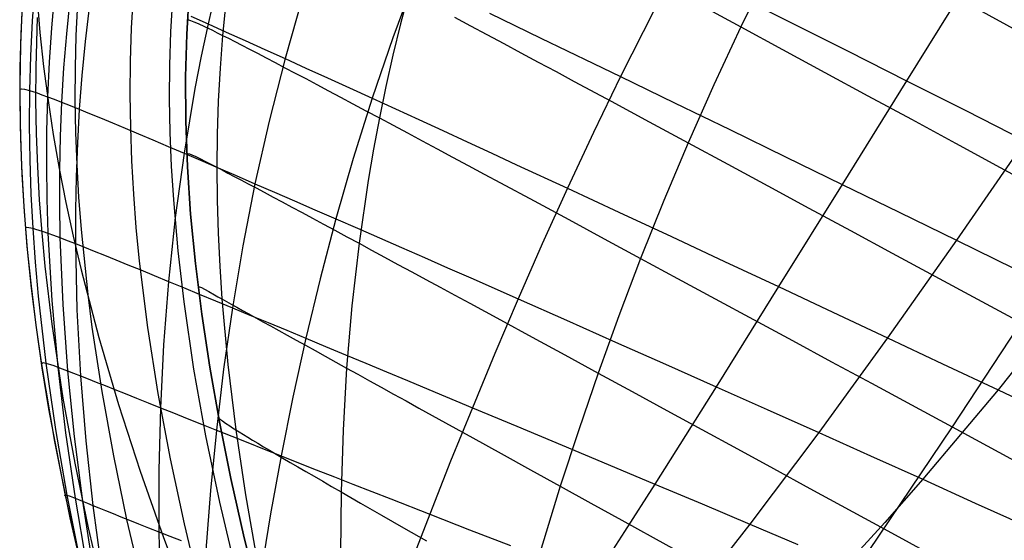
# Model space of a CAD drawing. Header units: millimetres. Extents: x -58 to 58, y -58 to 57.
# Tile 44 of 102: x 17 to 35, y -40 to -31. Entities that reach past the tile are written whole.
import ezdxf

# ---------------------------------------------------------------- set-up
doc = ezdxf.new("R2010")
doc.units = ezdxf.units.MM
doc.header["$MEASUREMENT"] = 0
doc.layers.add('Predefinito', color=5, linetype='Continuous')

msp = doc.modelspace()

# ---------------------------------------------------------------- linework, layer by layer
at = {"layer": 'Predefinito', "extrusion": (-5.19436e-06, 2.54963e-05, 1)}
msp.add_lwpolyline([(17.336, -28.199), (17.329, -28.728), (17.336, -29.26), (17.354, -29.792), (17.385, -30.326), (17.435, -30.941), (17.5, -31.556), (17.581, -32.171), (17.675, -32.786), (17.782, -33.4), (17.903, -34.013), (18.035, -34.626), (18.179, -35.237), (18.499, -36.457), (18.858, -37.67), (19.25, -38.877), (19.673, -40.077), (20.123, -41.271), (20.597, -42.459), (21.608, -44.814), (22.688, -47.148), (23.826, -49.46), (25.021, -51.773)], dxfattribs=at)
at = {"layer": 'Predefinito'}
for points in [[(23.742, -51.269), (22.462, -47.886), (21.678, -45.612), (20.962, -43.318), (20.634, -42.163), (20.328, -41.002), (20.048, -39.834), (19.795, -38.658), (19.573, -37.474), (19.386, -36.28), (19.237, -35.075), (19.179, -34.469), (19.133, -33.865), (19.099, -33.261), (19.077, -32.659), (19.069, -32.058), (19.074, -31.458), (19.093, -30.86), (19.127, -30.262)], [(20.133, -30.213), (20.09, -30.966), (20.07, -31.742), (20.075, -32.543), (20.105, -33.372), (20.162, -34.229), (20.247, -35.117), (20.362, -36.038), (20.506, -36.993), (20.682, -37.984), (20.89, -39.013), (21.132, -40.082), (21.409, -41.192), (21.722, -42.345), (22.073, -43.542), (22.889, -46.08), (23.869, -48.818), (25.02, -51.771)], [(25.02, -51.771), (23.869, -48.818), (22.889, -46.08), (22.073, -43.542), (21.722, -42.345), (21.409, -41.192), (21.132, -40.082), (20.89, -39.013), (20.682, -37.984), (20.506, -36.993), (20.362, -36.038), (20.247, -35.117), (20.162, -34.229), (20.105, -33.372), (20.075, -32.543), (20.07, -31.742), (20.09, -30.966), (20.133, -30.213)], [(20.133, -30.213), (20.09, -30.966), (20.07, -31.742), (20.075, -32.543), (20.105, -33.372), (20.162, -34.229), (20.247, -35.117), (20.362, -36.038), (20.506, -36.993), (20.682, -37.984), (20.89, -39.013), (21.132, -40.082), (21.409, -41.192), (21.722, -42.345), (22.073, -43.542), (22.889, -46.08), (23.869, -48.818), (25.02, -51.771)], [(17.117, -30.346), (17.088, -30.954), (17.072, -31.574), (17.07, -32.206), (17.082, -32.851), (17.108, -33.508), (17.15, -34.179), (17.206, -34.864), (17.279, -35.563), (17.366, -36.276), (17.471, -37.005), (17.591, -37.75), (17.883, -39.29), (18.244, -40.901), (18.677, -42.588), (19.185, -44.358), (19.771, -46.214), (20.437, -48.164), (21.188, -50.213)], [(17.117, -30.346), (17.088, -30.954), (17.072, -31.574), (17.07, -32.206), (17.082, -32.851), (17.108, -33.508), (17.15, -34.179), (17.206, -34.864), (17.279, -35.563), (17.366, -36.276), (17.471, -37.005), (17.591, -37.75), (17.883, -39.29), (18.244, -40.901), (18.677, -42.588), (19.185, -44.358), (19.771, -46.214), (20.437, -48.164), (21.188, -50.213)], [(18.115, -30.41), (18.087, -30.994), (18.072, -31.578), (18.069, -32.163), (18.079, -32.749), (18.101, -33.334), (18.134, -33.921), (18.179, -34.507), (18.299, -35.682), (18.375, -36.269), (18.553, -37.439), (18.763, -38.599), (19.004, -39.751), (19.271, -40.896), (19.563, -42.034), (19.877, -43.166), (20.562, -45.415), (21.315, -47.645), (22.124, -49.859)]]:
    msp.add_lwpolyline(points, dxfattribs=at)
at = {"layer": 'Predefinito', "extrusion": (0.042595, 0.999092, 0)}
msp.add_lwpolyline([(-19.39, 320), (-19.368, 320), (-19.346, 319.999), (-19.323, 319.998), (-19.3, 319.996), (-19.278, 319.994), (-19.255, 319.991), (-19.232, 319.987), (-19.208, 319.983), (-19.185, 319.979), (-19.162, 319.974), (-19.139, 319.968), (-19.115, 319.961), (-19.092, 319.954), (-19.069, 319.947), (-19.045, 319.939), (-19.022, 319.93), (-18.999, 319.92), (-18.976, 319.91), (-18.954, 319.9), (-18.931, 319.888), (-18.909, 319.876), (-18.887, 319.864), (-18.865, 319.851), (-18.843, 319.837), (-18.822, 319.823), (-18.801, 319.808), (-18.78, 319.792), (-18.76, 319.776), (-18.74, 319.76), (-18.721, 319.743), (-18.702, 319.725), (-18.683, 319.707), (-18.665, 319.689), (-18.648, 319.67), (-18.631, 319.65), (-18.614, 319.63), (-18.598, 319.61), (-18.583, 319.589), (-18.568, 319.568), (-18.553, 319.547), (-18.54, 319.526), (-18.526, 319.504), (-18.514, 319.482), (-18.502, 319.459), (-18.491, 319.437), (-18.48, 319.414), (-18.47, 319.391), (-18.461, 319.368), (-18.452, 319.345), (-18.444, 319.322), (-18.436, 319.298), (-18.429, 319.275), (-18.423, 319.252), (-18.417, 319.229), (-18.412, 319.205), (-18.407, 319.182), (-18.403, 319.159), (-18.4, 319.136), (-18.397, 319.113), (-18.394, 319.09), (-18.393, 319.067), (-18.391, 319.045), (-18.391, 319.022), (-18.39, 319)], dxfattribs=at)
at = {"layer": 'Predefinito', "extrusion": (1, 0, 0)}
for points in [[(-30.954, 319), (-30.954, 59.999)], [(-36.276, 319), (-36.276, 59.998)]]:
    msp.add_lwpolyline(points, dxfattribs=at)
at = {"layer": 'Predefinito', "extrusion": (0.036953, 0.999317, 0)}
msp.add_lwpolyline([(-19.22, 320), (-19.198, 320), (-19.175, 319.999), (-19.153, 319.998), (-19.13, 319.996), (-19.107, 319.994), (-19.084, 319.991), (-19.061, 319.987), (-19.038, 319.983), (-19.015, 319.979), (-18.991, 319.974), (-18.968, 319.968), (-18.945, 319.961), (-18.921, 319.954), (-18.898, 319.947), (-18.875, 319.939), (-18.852, 319.93), (-18.829, 319.92), (-18.806, 319.91), (-18.783, 319.9), (-18.761, 319.888), (-18.738, 319.876), (-18.716, 319.864), (-18.694, 319.851), (-18.673, 319.837), (-18.651, 319.823), (-18.63, 319.808), (-18.61, 319.792), (-18.59, 319.776), (-18.57, 319.76), (-18.55, 319.743), (-18.531, 319.725), (-18.513, 319.707), (-18.495, 319.689), (-18.477, 319.67), (-18.46, 319.65), (-18.444, 319.63), (-18.428, 319.61), (-18.412, 319.589), (-18.397, 319.568), (-18.383, 319.547), (-18.369, 319.526), (-18.356, 319.504), (-18.344, 319.482), (-18.332, 319.459), (-18.32, 319.437), (-18.31, 319.414), (-18.3, 319.391), (-18.29, 319.368), (-18.281, 319.345), (-18.273, 319.322), (-18.266, 319.298), (-18.259, 319.275), (-18.252, 319.252), (-18.246, 319.229), (-18.241, 319.205), (-18.237, 319.182), (-18.233, 319.159), (-18.229, 319.136), (-18.226, 319.113), (-18.224, 319.09), (-18.222, 319.067), (-18.221, 319.045), (-18.22, 319.022), (-18.22, 319)], dxfattribs=at)
at = {"layer": 'Predefinito', "extrusion": (0.042311, 0.999105, 0)}
msp.add_lwpolyline([(-20.382, 320), (-20.404, 320), (-20.426, 319.999), (-20.449, 319.998), (-20.472, 319.996), (-20.494, 319.994), (-20.517, 319.991), (-20.541, 319.987), (-20.564, 319.983), (-20.587, 319.979), (-20.61, 319.974), (-20.634, 319.968), (-20.657, 319.961), (-20.68, 319.954), (-20.704, 319.947), (-20.727, 319.939), (-20.75, 319.93), (-20.773, 319.92), (-20.796, 319.91), (-20.819, 319.9), (-20.841, 319.888), (-20.863, 319.876), (-20.886, 319.864), (-20.907, 319.851), (-20.929, 319.837), (-20.95, 319.823), (-20.971, 319.808), (-20.992, 319.792), (-21.012, 319.776), (-21.032, 319.76), (-21.051, 319.743), (-21.07, 319.725), (-21.089, 319.707), (-21.107, 319.689), (-21.125, 319.67), (-21.142, 319.65), (-21.158, 319.63), (-21.174, 319.61), (-21.19, 319.589), (-21.204, 319.568), (-21.219, 319.547), (-21.233, 319.526), (-21.246, 319.504), (-21.258, 319.482), (-21.27, 319.459), (-21.281, 319.437), (-21.292, 319.414), (-21.302, 319.391), (-21.312, 319.368), (-21.32, 319.345), (-21.329, 319.322), (-21.336, 319.298), (-21.343, 319.275), (-21.35, 319.252), (-21.355, 319.229), (-21.361, 319.205), (-21.365, 319.182), (-21.369, 319.159), (-21.373, 319.136), (-21.375, 319.113), (-21.378, 319.09), (-21.38, 319.067), (-21.381, 319.045), (-21.382, 319.022), (-21.382, 319)], dxfattribs=at)
at = {"layer": 'Predefinito', "extrusion": (0.014903, 0.999889, 0)}
msp.add_lwpolyline([(-18.54, 320), (-18.518, 320), (-18.496, 319.999), (-18.473, 319.998), (-18.451, 319.996), (-18.428, 319.994), (-18.405, 319.991), (-18.382, 319.987), (-18.359, 319.983), (-18.335, 319.979), (-18.312, 319.974), (-18.289, 319.968), (-18.265, 319.961), (-18.242, 319.954), (-18.219, 319.947), (-18.196, 319.939), (-18.172, 319.93), (-18.149, 319.92), (-18.126, 319.91), (-18.104, 319.9), (-18.081, 319.888), (-18.059, 319.876), (-18.037, 319.864), (-18.015, 319.851), (-17.993, 319.837), (-17.972, 319.823), (-17.951, 319.808), (-17.93, 319.792), (-17.91, 319.776), (-17.89, 319.76), (-17.871, 319.743), (-17.852, 319.725), (-17.833, 319.707), (-17.815, 319.689), (-17.798, 319.67), (-17.781, 319.65), (-17.764, 319.63), (-17.748, 319.61), (-17.733, 319.589), (-17.718, 319.568), (-17.703, 319.547), (-17.69, 319.526), (-17.677, 319.504), (-17.664, 319.482), (-17.652, 319.459), (-17.641, 319.437), (-17.63, 319.414), (-17.62, 319.391), (-17.611, 319.368), (-17.602, 319.345), (-17.594, 319.322), (-17.586, 319.298), (-17.579, 319.275), (-17.573, 319.252), (-17.567, 319.229), (-17.562, 319.205), (-17.557, 319.182), (-17.553, 319.159), (-17.55, 319.136), (-17.547, 319.113), (-17.545, 319.09), (-17.543, 319.067), (-17.541, 319.045), (-17.541, 319.022), (-17.54, 319)], dxfattribs=at)
at = {"layer": 'Predefinito', "extrusion": (-0.005789, 0.999983, 0)}
msp.add_lwpolyline([(-18.883, 320), (-18.905, 320), (-18.927, 319.999), (-18.95, 319.998), (-18.973, 319.996), (-18.996, 319.994), (-19.019, 319.991), (-19.042, 319.987), (-19.065, 319.983), (-19.088, 319.979), (-19.111, 319.974), (-19.135, 319.968), (-19.158, 319.961), (-19.181, 319.954), (-19.205, 319.947), (-19.228, 319.939), (-19.251, 319.93), (-19.274, 319.92), (-19.297, 319.91), (-19.32, 319.9), (-19.342, 319.888), (-19.364, 319.876), (-19.387, 319.864), (-19.408, 319.851), (-19.43, 319.837), (-19.451, 319.823), (-19.472, 319.808), (-19.493, 319.792), (-19.513, 319.776), (-19.533, 319.76), (-19.552, 319.743), (-19.571, 319.725), (-19.59, 319.707), (-19.608, 319.689), (-19.626, 319.67), (-19.643, 319.65), (-19.659, 319.63), (-19.675, 319.61), (-19.691, 319.589), (-19.706, 319.568), (-19.72, 319.547), (-19.734, 319.526), (-19.747, 319.504), (-19.759, 319.482), (-19.771, 319.459), (-19.782, 319.437), (-19.793, 319.414), (-19.803, 319.391), (-19.813, 319.368), (-19.821, 319.345), (-19.83, 319.322), (-19.837, 319.298), (-19.844, 319.275), (-19.851, 319.252), (-19.856, 319.229), (-19.862, 319.205), (-19.866, 319.182), (-19.87, 319.159), (-19.874, 319.136), (-19.876, 319.113), (-19.879, 319.09), (-19.881, 319.067), (-19.882, 319.045), (-19.883, 319.022), (-19.883, 319)], dxfattribs=at)
at = {"layer": 'Predefinito', "extrusion": (-0.050569, 0.998721, 0)}
msp.add_lwpolyline([(-17.392, 320), (-17.414, 320), (-17.436, 319.999), (-17.459, 319.998), (-17.482, 319.996), (-17.505, 319.994), (-17.528, 319.991), (-17.551, 319.987), (-17.574, 319.983), (-17.597, 319.979), (-17.62, 319.974), (-17.644, 319.968), (-17.667, 319.961), (-17.69, 319.954), (-17.714, 319.947), (-17.737, 319.939), (-17.76, 319.93), (-17.783, 319.92), (-17.806, 319.91), (-17.829, 319.9), (-17.851, 319.888), (-17.873, 319.876), (-17.896, 319.864), (-17.917, 319.851), (-17.939, 319.837), (-17.96, 319.823), (-17.981, 319.808), (-18.002, 319.792), (-18.022, 319.776), (-18.042, 319.76), (-18.061, 319.743), (-18.08, 319.725), (-18.099, 319.707), (-18.117, 319.689), (-18.135, 319.67), (-18.152, 319.65), (-18.168, 319.63), (-18.184, 319.61), (-18.2, 319.589), (-18.215, 319.568), (-18.229, 319.547), (-18.243, 319.526), (-18.256, 319.504), (-18.268, 319.482), (-18.28, 319.459), (-18.291, 319.437), (-18.302, 319.414), (-18.312, 319.391), (-18.322, 319.368), (-18.33, 319.345), (-18.339, 319.322), (-18.346, 319.298), (-18.353, 319.275), (-18.36, 319.252), (-18.365, 319.229), (-18.371, 319.205), (-18.375, 319.182), (-18.379, 319.159), (-18.383, 319.136), (-18.385, 319.113), (-18.388, 319.09), (-18.39, 319.067), (-18.391, 319.045), (-18.392, 319.022), (-18.392, 319)], dxfattribs=at)
at = {"layer": 'Predefinito', "extrusion": (-0.066132, 0.997811, 0)}
msp.add_lwpolyline([(-15.851, 320), (-15.829, 320), (-15.807, 319.999), (-15.784, 319.998), (-15.761, 319.996), (-15.739, 319.994), (-15.716, 319.991), (-15.693, 319.987), (-15.669, 319.983), (-15.646, 319.979), (-15.623, 319.974), (-15.6, 319.968), (-15.576, 319.961), (-15.553, 319.954), (-15.53, 319.947), (-15.506, 319.939), (-15.483, 319.93), (-15.46, 319.92), (-15.437, 319.91), (-15.415, 319.9), (-15.392, 319.888), (-15.37, 319.876), (-15.348, 319.864), (-15.326, 319.851), (-15.304, 319.837), (-15.283, 319.823), (-15.262, 319.808), (-15.241, 319.792), (-15.221, 319.776), (-15.201, 319.76), (-15.182, 319.743), (-15.163, 319.725), (-15.144, 319.707), (-15.126, 319.689), (-15.109, 319.67), (-15.092, 319.65), (-15.075, 319.63), (-15.059, 319.61), (-15.044, 319.589), (-15.029, 319.568), (-15.014, 319.547), (-15.001, 319.526), (-14.987, 319.504), (-14.975, 319.482), (-14.963, 319.459), (-14.952, 319.437), (-14.941, 319.414), (-14.931, 319.391), (-14.922, 319.368), (-14.913, 319.345), (-14.905, 319.322), (-14.897, 319.298), (-14.89, 319.275), (-14.884, 319.252), (-14.878, 319.229), (-14.873, 319.205), (-14.868, 319.182), (-14.864, 319.159), (-14.861, 319.136), (-14.858, 319.113), (-14.855, 319.09), (-14.854, 319.067), (-14.852, 319.045), (-14.852, 319.022), (-14.851, 319)], dxfattribs=at)
at = {"layer": 'Predefinito', "extrusion": (-0.091654, 0.995791, 0)}
msp.add_lwpolyline([(-15.938, 320), (-15.961, 320), (-15.983, 319.999), (-16.006, 319.998), (-16.028, 319.996), (-16.051, 319.994), (-16.074, 319.991), (-16.097, 319.987), (-16.12, 319.983), (-16.144, 319.979), (-16.167, 319.974), (-16.19, 319.968), (-16.214, 319.961), (-16.237, 319.954), (-16.26, 319.947), (-16.283, 319.939), (-16.307, 319.93), (-16.33, 319.92), (-16.352, 319.91), (-16.375, 319.9), (-16.398, 319.888), (-16.42, 319.876), (-16.442, 319.864), (-16.464, 319.851), (-16.486, 319.837), (-16.507, 319.823), (-16.528, 319.808), (-16.549, 319.792), (-16.569, 319.776), (-16.589, 319.76), (-16.608, 319.743), (-16.627, 319.725), (-16.646, 319.707), (-16.664, 319.689), (-16.681, 319.67), (-16.698, 319.65), (-16.715, 319.63), (-16.731, 319.61), (-16.746, 319.589), (-16.761, 319.568), (-16.775, 319.547), (-16.789, 319.526), (-16.802, 319.504), (-16.815, 319.482), (-16.827, 319.459), (-16.838, 319.437), (-16.849, 319.414), (-16.859, 319.391), (-16.868, 319.368), (-16.877, 319.345), (-16.885, 319.322), (-16.893, 319.298), (-16.9, 319.275), (-16.906, 319.252), (-16.912, 319.229), (-16.917, 319.205), (-16.922, 319.182), (-16.926, 319.159), (-16.929, 319.136), (-16.932, 319.113), (-16.934, 319.09), (-16.936, 319.067), (-16.937, 319.045), (-16.938, 319.022), (-16.938, 319)], dxfattribs=at)
at = {"layer": 'Predefinito', "extrusion": (-0.101333, 0.994853, 0)}
msp.add_lwpolyline([(-15.584, 320), (-15.606, 320), (-15.628, 319.999), (-15.651, 319.998), (-15.673, 319.996), (-15.696, 319.994), (-15.719, 319.991), (-15.742, 319.987), (-15.766, 319.983), (-15.789, 319.979), (-15.812, 319.974), (-15.835, 319.968), (-15.859, 319.961), (-15.882, 319.954), (-15.905, 319.947), (-15.929, 319.939), (-15.952, 319.93), (-15.975, 319.92), (-15.998, 319.91), (-16.02, 319.9), (-16.043, 319.888), (-16.065, 319.876), (-16.087, 319.864), (-16.109, 319.851), (-16.131, 319.837), (-16.152, 319.823), (-16.173, 319.808), (-16.194, 319.792), (-16.214, 319.776), (-16.234, 319.76), (-16.253, 319.743), (-16.272, 319.725), (-16.291, 319.707), (-16.309, 319.689), (-16.326, 319.67), (-16.343, 319.65), (-16.36, 319.63), (-16.376, 319.61), (-16.391, 319.589), (-16.406, 319.568), (-16.421, 319.547), (-16.434, 319.526), (-16.447, 319.504), (-16.46, 319.482), (-16.472, 319.459), (-16.483, 319.437), (-16.494, 319.414), (-16.504, 319.391), (-16.513, 319.368), (-16.522, 319.345), (-16.53, 319.322), (-16.538, 319.298), (-16.545, 319.275), (-16.551, 319.252), (-16.557, 319.229), (-16.562, 319.205), (-16.567, 319.182), (-16.571, 319.159), (-16.574, 319.136), (-16.577, 319.113), (-16.58, 319.09), (-16.581, 319.067), (-16.583, 319.045), (-16.583, 319.022), (-16.584, 319)], dxfattribs=at)
at = {"layer": 'Predefinito', "extrusion": (-0.10218, 0.994766, 0)}
msp.add_lwpolyline([(-14.552, 320), (-14.53, 320), (-14.508, 319.999), (-14.485, 319.998), (-14.463, 319.996), (-14.44, 319.994), (-14.417, 319.991), (-14.394, 319.987), (-14.37, 319.983), (-14.347, 319.979), (-14.324, 319.974), (-14.301, 319.968), (-14.277, 319.961), (-14.254, 319.954), (-14.231, 319.947), (-14.207, 319.939), (-14.184, 319.93), (-14.161, 319.92), (-14.138, 319.91), (-14.116, 319.9), (-14.093, 319.888), (-14.071, 319.876), (-14.049, 319.864), (-14.027, 319.851), (-14.005, 319.837), (-13.984, 319.823), (-13.963, 319.808), (-13.942, 319.792), (-13.922, 319.776), (-13.902, 319.76), (-13.883, 319.743), (-13.864, 319.725), (-13.845, 319.707), (-13.827, 319.689), (-13.81, 319.67), (-13.793, 319.65), (-13.776, 319.63), (-13.76, 319.61), (-13.745, 319.589), (-13.73, 319.568), (-13.715, 319.547), (-13.702, 319.526), (-13.689, 319.504), (-13.676, 319.482), (-13.664, 319.459), (-13.653, 319.437), (-13.642, 319.414), (-13.632, 319.391), (-13.623, 319.368), (-13.614, 319.345), (-13.606, 319.322), (-13.598, 319.298), (-13.591, 319.275), (-13.585, 319.252), (-13.579, 319.229), (-13.574, 319.205), (-13.569, 319.182), (-13.565, 319.159), (-13.562, 319.136), (-13.559, 319.113), (-13.556, 319.09), (-13.555, 319.067), (-13.553, 319.045), (-13.553, 319.022), (-13.552, 319)], dxfattribs=at)
at = {"layer": 'Predefinito', "extrusion": (-0.110758, 0.993847, 0)}
msp.add_lwpolyline([(-15.233, 320), (-15.255, 320), (-15.278, 319.999), (-15.3, 319.998), (-15.323, 319.996), (-15.346, 319.994), (-15.369, 319.991), (-15.392, 319.987), (-15.415, 319.983), (-15.438, 319.979), (-15.462, 319.974), (-15.485, 319.968), (-15.508, 319.961), (-15.532, 319.954), (-15.555, 319.947), (-15.578, 319.939), (-15.601, 319.93), (-15.624, 319.92), (-15.647, 319.91), (-15.67, 319.9), (-15.693, 319.888), (-15.715, 319.876), (-15.737, 319.864), (-15.759, 319.851), (-15.78, 319.837), (-15.802, 319.823), (-15.823, 319.808), (-15.843, 319.792), (-15.864, 319.776), (-15.883, 319.76), (-15.903, 319.743), (-15.922, 319.725), (-15.94, 319.707), (-15.958, 319.689), (-15.976, 319.67), (-15.993, 319.65), (-16.01, 319.63), (-16.026, 319.61), (-16.041, 319.589), (-16.056, 319.568), (-16.07, 319.547), (-16.084, 319.526), (-16.097, 319.504), (-16.11, 319.482), (-16.122, 319.459), (-16.133, 319.437), (-16.144, 319.414), (-16.154, 319.391), (-16.163, 319.368), (-16.172, 319.345), (-16.18, 319.322), (-16.188, 319.298), (-16.195, 319.275), (-16.201, 319.252), (-16.207, 319.229), (-16.212, 319.205), (-16.217, 319.182), (-16.221, 319.159), (-16.224, 319.136), (-16.227, 319.113), (-16.229, 319.09), (-16.231, 319.067), (-16.232, 319.045), (-16.233, 319.022), (-16.233, 319)], dxfattribs=at)
at = {"layer": 'Predefinito', "extrusion": (-0.119099, 0.992882, 0)}
msp.add_lwpolyline([(-13.919, 320), (-13.897, 320), (-13.875, 319.999), (-13.852, 319.998), (-13.829, 319.996), (-13.807, 319.994), (-13.784, 319.991), (-13.76, 319.987), (-13.737, 319.983), (-13.714, 319.979), (-13.691, 319.974), (-13.667, 319.968), (-13.644, 319.961), (-13.621, 319.954), (-13.598, 319.947), (-13.574, 319.939), (-13.551, 319.93), (-13.528, 319.92), (-13.505, 319.91), (-13.483, 319.9), (-13.46, 319.888), (-13.438, 319.876), (-13.416, 319.864), (-13.394, 319.851), (-13.372, 319.837), (-13.351, 319.823), (-13.33, 319.808), (-13.309, 319.792), (-13.289, 319.776), (-13.269, 319.76), (-13.25, 319.743), (-13.231, 319.725), (-13.212, 319.707), (-13.194, 319.689), (-13.177, 319.67), (-13.159, 319.65), (-13.143, 319.63), (-13.127, 319.61), (-13.111, 319.589), (-13.097, 319.568), (-13.082, 319.547), (-13.069, 319.526), (-13.055, 319.504), (-13.043, 319.482), (-13.031, 319.459), (-13.02, 319.437), (-13.009, 319.414), (-12.999, 319.391), (-12.989, 319.368), (-12.981, 319.345), (-12.972, 319.322), (-12.965, 319.298), (-12.958, 319.275), (-12.951, 319.252), (-12.946, 319.229), (-12.941, 319.205), (-12.936, 319.182), (-12.932, 319.159), (-12.929, 319.136), (-12.926, 319.113), (-12.923, 319.09), (-12.922, 319.067), (-12.92, 319.045), (-12.92, 319.022), (-12.919, 319)], dxfattribs=at)
at = {"layer": 'Predefinito', "extrusion": (-0.128816, 0.991669, 0)}
msp.add_lwpolyline([(-14.549, 320), (-14.571, 320), (-14.593, 319.999), (-14.616, 319.998), (-14.638, 319.996), (-14.661, 319.994), (-14.684, 319.991), (-14.707, 319.987), (-14.731, 319.983), (-14.754, 319.979), (-14.777, 319.974), (-14.8, 319.968), (-14.824, 319.961), (-14.847, 319.954), (-14.87, 319.947), (-14.894, 319.939), (-14.917, 319.93), (-14.94, 319.92), (-14.963, 319.91), (-14.985, 319.9), (-15.008, 319.888), (-15.03, 319.876), (-15.052, 319.864), (-15.074, 319.851), (-15.096, 319.837), (-15.117, 319.823), (-15.138, 319.808), (-15.159, 319.792), (-15.179, 319.776), (-15.199, 319.76), (-15.218, 319.743), (-15.237, 319.725), (-15.256, 319.707), (-15.274, 319.689), (-15.291, 319.67), (-15.308, 319.65), (-15.325, 319.63), (-15.341, 319.61), (-15.356, 319.589), (-15.371, 319.568), (-15.386, 319.547), (-15.399, 319.526), (-15.412, 319.504), (-15.425, 319.482), (-15.437, 319.459), (-15.448, 319.437), (-15.459, 319.414), (-15.469, 319.391), (-15.478, 319.368), (-15.487, 319.345), (-15.495, 319.322), (-15.503, 319.298), (-15.51, 319.275), (-15.516, 319.252), (-15.522, 319.229), (-15.527, 319.205), (-15.532, 319.182), (-15.536, 319.159), (-15.539, 319.136), (-15.542, 319.113), (-15.545, 319.09), (-15.546, 319.067), (-15.548, 319.045), (-15.548, 319.022), (-15.549, 319)], dxfattribs=at)
at = {"layer": 'Predefinito', "extrusion": (-0.127289, 0.991866, 0)}
msp.add_lwpolyline([(-13.607, 320), (-13.585, 320), (-13.563, 319.999), (-13.54, 319.998), (-13.517, 319.996), (-13.494, 319.994), (-13.472, 319.991), (-13.448, 319.987), (-13.425, 319.983), (-13.402, 319.979), (-13.379, 319.974), (-13.355, 319.968), (-13.332, 319.961), (-13.309, 319.954), (-13.285, 319.947), (-13.262, 319.939), (-13.239, 319.93), (-13.216, 319.92), (-13.193, 319.91), (-13.17, 319.9), (-13.148, 319.888), (-13.126, 319.876), (-13.103, 319.864), (-13.082, 319.851), (-13.06, 319.837), (-13.039, 319.823), (-13.018, 319.808), (-12.997, 319.792), (-12.977, 319.776), (-12.957, 319.76), (-12.938, 319.743), (-12.919, 319.725), (-12.9, 319.707), (-12.882, 319.689), (-12.864, 319.67), (-12.847, 319.65), (-12.831, 319.63), (-12.815, 319.61), (-12.799, 319.589), (-12.785, 319.568), (-12.77, 319.547), (-12.756, 319.526), (-12.743, 319.504), (-12.731, 319.482), (-12.719, 319.459), (-12.708, 319.437), (-12.697, 319.414), (-12.687, 319.391), (-12.677, 319.368), (-12.669, 319.345), (-12.66, 319.322), (-12.653, 319.298), (-12.646, 319.275), (-12.639, 319.252), (-12.634, 319.229), (-12.628, 319.205), (-12.624, 319.182), (-12.62, 319.159), (-12.616, 319.136), (-12.614, 319.113), (-12.611, 319.09), (-12.609, 319.067), (-12.608, 319.045), (-12.607, 319.022), (-12.607, 319)], dxfattribs=at)
at = {"layer": 'Predefinito', "extrusion": (-0.131317, 0.99134, 0)}
msp.add_lwpolyline([(-13.452, 320), (-13.43, 320), (-13.408, 319.999), (-13.385, 319.998), (-13.363, 319.996), (-13.34, 319.994), (-13.317, 319.991), (-13.294, 319.987), (-13.27, 319.983), (-13.247, 319.979), (-13.224, 319.974), (-13.201, 319.968), (-13.177, 319.961), (-13.154, 319.954), (-13.131, 319.947), (-13.107, 319.939), (-13.084, 319.93), (-13.061, 319.92), (-13.038, 319.91), (-13.016, 319.9), (-12.993, 319.888), (-12.971, 319.876), (-12.949, 319.864), (-12.927, 319.851), (-12.905, 319.837), (-12.884, 319.823), (-12.863, 319.808), (-12.842, 319.792), (-12.822, 319.776), (-12.802, 319.76), (-12.783, 319.743), (-12.764, 319.725), (-12.745, 319.707), (-12.727, 319.689), (-12.71, 319.67), (-12.693, 319.65), (-12.676, 319.63), (-12.66, 319.61), (-12.645, 319.589), (-12.63, 319.568), (-12.615, 319.547), (-12.602, 319.526), (-12.589, 319.504), (-12.576, 319.482), (-12.564, 319.459), (-12.553, 319.437), (-12.542, 319.414), (-12.532, 319.391), (-12.523, 319.368), (-12.514, 319.345), (-12.506, 319.322), (-12.498, 319.298), (-12.491, 319.275), (-12.485, 319.252), (-12.479, 319.229), (-12.474, 319.205), (-12.469, 319.182), (-12.465, 319.159), (-12.462, 319.136), (-12.459, 319.113), (-12.456, 319.09), (-12.455, 319.067), (-12.453, 319.045), (-12.453, 319.022), (-12.452, 319)], dxfattribs=at)
at = {"layer": 'Predefinito', "extrusion": (-0.135276, 0.990808, 0)}
msp.add_lwpolyline([(-13.299, 320), (-13.277, 320), (-13.255, 319.999), (-13.232, 319.998), (-13.209, 319.996), (-13.187, 319.994), (-13.164, 319.991), (-13.141, 319.987), (-13.117, 319.983), (-13.094, 319.979), (-13.071, 319.974), (-13.047, 319.968), (-13.024, 319.961), (-13.001, 319.954), (-12.978, 319.947), (-12.954, 319.939), (-12.931, 319.93), (-12.908, 319.92), (-12.885, 319.91), (-12.863, 319.9), (-12.84, 319.888), (-12.818, 319.876), (-12.796, 319.864), (-12.774, 319.851), (-12.752, 319.837), (-12.731, 319.823), (-12.71, 319.808), (-12.689, 319.792), (-12.669, 319.776), (-12.649, 319.76), (-12.63, 319.743), (-12.611, 319.725), (-12.592, 319.707), (-12.574, 319.689), (-12.557, 319.67), (-12.539, 319.65), (-12.523, 319.63), (-12.507, 319.61), (-12.491, 319.589), (-12.477, 319.568), (-12.462, 319.547), (-12.449, 319.526), (-12.435, 319.504), (-12.423, 319.482), (-12.411, 319.459), (-12.4, 319.437), (-12.389, 319.414), (-12.379, 319.391), (-12.369, 319.368), (-12.361, 319.345), (-12.352, 319.322), (-12.345, 319.298), (-12.338, 319.275), (-12.332, 319.252), (-12.326, 319.229), (-12.321, 319.205), (-12.316, 319.182), (-12.312, 319.159), (-12.309, 319.136), (-12.306, 319.113), (-12.303, 319.09), (-12.302, 319.067), (-12.3, 319.045), (-12.3, 319.022), (-12.299, 319)], dxfattribs=at)
at = {"layer": 'Predefinito', "extrusion": (-0.161926, 0.986803, 0)}
msp.add_lwpolyline([(-13.245, 320), (-13.267, 320), (-13.29, 319.999), (-13.312, 319.998), (-13.335, 319.996), (-13.358, 319.994), (-13.381, 319.991), (-13.404, 319.987), (-13.427, 319.983), (-13.45, 319.979), (-13.474, 319.974), (-13.497, 319.968), (-13.52, 319.961), (-13.544, 319.954), (-13.567, 319.947), (-13.59, 319.939), (-13.613, 319.93), (-13.636, 319.92), (-13.659, 319.91), (-13.682, 319.9), (-13.704, 319.888), (-13.727, 319.876), (-13.749, 319.864), (-13.771, 319.851), (-13.792, 319.837), (-13.814, 319.823), (-13.835, 319.808), (-13.855, 319.792), (-13.875, 319.776), (-13.895, 319.76), (-13.915, 319.743), (-13.934, 319.725), (-13.952, 319.707), (-13.97, 319.689), (-13.988, 319.67), (-14.005, 319.65), (-14.022, 319.63), (-14.038, 319.61), (-14.053, 319.589), (-14.068, 319.568), (-14.082, 319.547), (-14.096, 319.526), (-14.109, 319.504), (-14.122, 319.482), (-14.133, 319.459), (-14.145, 319.437), (-14.155, 319.414), (-14.166, 319.391), (-14.175, 319.368), (-14.184, 319.345), (-14.192, 319.322), (-14.2, 319.298), (-14.207, 319.275), (-14.213, 319.252), (-14.219, 319.229), (-14.224, 319.205), (-14.228, 319.182), (-14.232, 319.159), (-14.236, 319.136), (-14.239, 319.113), (-14.241, 319.09), (-14.243, 319.067), (-14.244, 319.045), (-14.245, 319.022), (-14.245, 319)], dxfattribs=at)
at = {"layer": 'Predefinito', "extrusion": (-0.165156, 0.986267, 0)}
msp.add_lwpolyline([(-12.115, 320), (-12.092, 320), (-12.07, 319.999), (-12.047, 319.998), (-12.025, 319.996), (-12.002, 319.994), (-11.979, 319.991), (-11.956, 319.987), (-11.933, 319.983), (-11.909, 319.979), (-11.886, 319.974), (-11.863, 319.968), (-11.839, 319.961), (-11.816, 319.954), (-11.793, 319.947), (-11.77, 319.939), (-11.746, 319.93), (-11.723, 319.92), (-11.701, 319.91), (-11.678, 319.9), (-11.655, 319.888), (-11.633, 319.876), (-11.611, 319.864), (-11.589, 319.851), (-11.567, 319.837), (-11.546, 319.823), (-11.525, 319.808), (-11.504, 319.792), (-11.484, 319.776), (-11.464, 319.76), (-11.445, 319.743), (-11.426, 319.725), (-11.407, 319.707), (-11.389, 319.689), (-11.372, 319.67), (-11.355, 319.65), (-11.338, 319.63), (-11.322, 319.61), (-11.307, 319.589), (-11.292, 319.568), (-11.278, 319.547), (-11.264, 319.526), (-11.251, 319.504), (-11.238, 319.482), (-11.226, 319.459), (-11.215, 319.437), (-11.204, 319.414), (-11.194, 319.391), (-11.185, 319.368), (-11.176, 319.345), (-11.168, 319.322), (-11.16, 319.298), (-11.153, 319.275), (-11.147, 319.252), (-11.141, 319.229), (-11.136, 319.205), (-11.131, 319.182), (-11.127, 319.159), (-11.124, 319.136), (-11.121, 319.113), (-11.119, 319.09), (-11.117, 319.067), (-11.116, 319.045), (-11.115, 319.022), (-11.115, 319)], dxfattribs=at)
at = {"layer": 'Predefinito', "extrusion": (-0.191373, 0.981517, 0)}
msp.add_lwpolyline([(-12.03, 320), (-12.052, 320), (-12.074, 319.999), (-12.097, 319.998), (-12.12, 319.996), (-12.143, 319.994), (-12.166, 319.991), (-12.189, 319.987), (-12.212, 319.983), (-12.235, 319.979), (-12.258, 319.974), (-12.282, 319.968), (-12.305, 319.961), (-12.328, 319.954), (-12.352, 319.947), (-12.375, 319.939), (-12.398, 319.93), (-12.421, 319.92), (-12.444, 319.91), (-12.467, 319.9), (-12.489, 319.888), (-12.512, 319.876), (-12.534, 319.864), (-12.556, 319.851), (-12.577, 319.837), (-12.598, 319.823), (-12.619, 319.808), (-12.64, 319.792), (-12.66, 319.776), (-12.68, 319.76), (-12.699, 319.743), (-12.718, 319.725), (-12.737, 319.707), (-12.755, 319.689), (-12.773, 319.67), (-12.79, 319.65), (-12.806, 319.63), (-12.822, 319.61), (-12.838, 319.589), (-12.853, 319.568), (-12.867, 319.547), (-12.881, 319.526), (-12.894, 319.504), (-12.906, 319.482), (-12.918, 319.459), (-12.929, 319.437), (-12.94, 319.414), (-12.95, 319.391), (-12.96, 319.368), (-12.969, 319.345), (-12.977, 319.322), (-12.984, 319.298), (-12.991, 319.275), (-12.998, 319.252), (-13.003, 319.229), (-13.009, 319.205), (-13.013, 319.182), (-13.017, 319.159), (-13.021, 319.136), (-13.024, 319.113), (-13.026, 319.09), (-13.028, 319.067), (-13.029, 319.045), (-13.03, 319.022), (-13.03, 319)], dxfattribs=at)
at = {"layer": 'Predefinito', "extrusion": (-0.192087, 0.981378, 0)}
msp.add_lwpolyline([(-11, 320), (-10.977, 320), (-10.955, 319.999), (-10.933, 319.998), (-10.91, 319.996), (-10.887, 319.994), (-10.864, 319.991), (-10.841, 319.987), (-10.818, 319.983), (-10.794, 319.979), (-10.771, 319.974), (-10.748, 319.968), (-10.725, 319.961), (-10.701, 319.954), (-10.678, 319.947), (-10.655, 319.939), (-10.632, 319.93), (-10.609, 319.92), (-10.586, 319.91), (-10.563, 319.9), (-10.54, 319.888), (-10.518, 319.876), (-10.496, 319.864), (-10.474, 319.851), (-10.452, 319.837), (-10.431, 319.823), (-10.41, 319.808), (-10.39, 319.792), (-10.369, 319.776), (-10.35, 319.76), (-10.33, 319.743), (-10.311, 319.725), (-10.293, 319.707), (-10.275, 319.689), (-10.257, 319.67), (-10.24, 319.65), (-10.223, 319.63), (-10.207, 319.61), (-10.192, 319.589), (-10.177, 319.568), (-10.163, 319.547), (-10.149, 319.526), (-10.136, 319.504), (-10.123, 319.482), (-10.111, 319.459), (-10.1, 319.437), (-10.089, 319.414), (-10.079, 319.391), (-10.07, 319.368), (-10.061, 319.345), (-10.053, 319.322), (-10.045, 319.298), (-10.038, 319.275), (-10.032, 319.252), (-10.026, 319.229), (-10.021, 319.205), (-10.016, 319.182), (-10.012, 319.159), (-10.009, 319.136), (-10.006, 319.113), (-10.004, 319.09), (-10.002, 319.067), (-10.001, 319.045), (-10, 319.022), (-10, 319)], dxfattribs=at)
at = {"layer": 'Predefinito', "extrusion": (-0.217571, 0.976044, 0)}
msp.add_lwpolyline([(-10.9, 320), (-10.922, 320), (-10.945, 319.999), (-10.967, 319.998), (-10.99, 319.996), (-11.013, 319.994), (-11.036, 319.991), (-11.059, 319.987), (-11.082, 319.983), (-11.105, 319.979), (-11.129, 319.974), (-11.152, 319.968), (-11.175, 319.961), (-11.199, 319.954), (-11.222, 319.947), (-11.245, 319.939), (-11.268, 319.93), (-11.291, 319.92), (-11.314, 319.91), (-11.337, 319.9), (-11.359, 319.888), (-11.382, 319.876), (-11.404, 319.864), (-11.426, 319.851), (-11.447, 319.837), (-11.469, 319.823), (-11.49, 319.808), (-11.51, 319.792), (-11.53, 319.776), (-11.55, 319.76), (-11.57, 319.743), (-11.589, 319.725), (-11.607, 319.707), (-11.625, 319.689), (-11.643, 319.67), (-11.66, 319.65), (-11.676, 319.63), (-11.692, 319.61), (-11.708, 319.589), (-11.723, 319.568), (-11.737, 319.547), (-11.751, 319.526), (-11.764, 319.504), (-11.776, 319.482), (-11.788, 319.459), (-11.8, 319.437), (-11.81, 319.414), (-11.82, 319.391), (-11.83, 319.368), (-11.839, 319.345), (-11.847, 319.322), (-11.855, 319.298), (-11.861, 319.275), (-11.868, 319.252), (-11.874, 319.229), (-11.879, 319.205), (-11.883, 319.182), (-11.887, 319.159), (-11.891, 319.136), (-11.894, 319.113), (-11.896, 319.09), (-11.898, 319.067), (-11.899, 319.045), (-11.9, 319.022), (-11.9, 319)], dxfattribs=at)
at = {"layer": 'Predefinito', "extrusion": (-0.216339, 0.976318, 0)}
msp.add_lwpolyline([(-9.954, 320), (-9.932, 320), (-9.91, 319.999), (-9.887, 319.998), (-9.864, 319.996), (-9.842, 319.994), (-9.819, 319.991), (-9.796, 319.987), (-9.772, 319.983), (-9.749, 319.979), (-9.726, 319.974), (-9.702, 319.968), (-9.679, 319.961), (-9.656, 319.954), (-9.633, 319.947), (-9.609, 319.939), (-9.586, 319.93), (-9.563, 319.92), (-9.54, 319.91), (-9.518, 319.9), (-9.495, 319.888), (-9.473, 319.876), (-9.451, 319.864), (-9.429, 319.851), (-9.407, 319.837), (-9.386, 319.823), (-9.365, 319.808), (-9.344, 319.792), (-9.324, 319.776), (-9.304, 319.76), (-9.285, 319.743), (-9.266, 319.725), (-9.247, 319.707), (-9.229, 319.689), (-9.212, 319.67), (-9.195, 319.65), (-9.178, 319.63), (-9.162, 319.61), (-9.147, 319.589), (-9.132, 319.568), (-9.117, 319.547), (-9.104, 319.526), (-9.09, 319.504), (-9.078, 319.482), (-9.066, 319.459), (-9.055, 319.437), (-9.044, 319.414), (-9.034, 319.391), (-9.025, 319.368), (-9.016, 319.345), (-9.007, 319.322), (-9, 319.298), (-8.993, 319.275), (-8.987, 319.252), (-8.981, 319.229), (-8.976, 319.205), (-8.971, 319.182), (-8.967, 319.159), (-8.964, 319.136), (-8.961, 319.113), (-8.958, 319.09), (-8.957, 319.067), (-8.955, 319.045), (-8.955, 319.022), (-8.954, 319)], dxfattribs=at)
at = {"layer": 'Predefinito'}
for points in [[(17.335, -28.197, 59.999), (17.24, -28.936, 59.999), (17.166, -29.675, 59.999), (17.113, -30.416, 59.999), (17.081, -31.16, 59.999), (17.069, -31.896, 59.999), (17.076, -32.633, 59.999), (17.101, -33.361, 59.999), (17.143, -34.089, 59.999), (17.201, -34.809, 59.999), (17.275, -35.528, 59.999), (17.361, -36.238, 59.999), (17.462, -36.947, 59.999), (17.696, -38.339, 59.999), (17.974, -39.722, 59.999), (18.287, -41.079, 59.999), (18.633, -42.427, 59.999), (19.005, -43.753, 60), (19.404, -45.071, 60), (20.258, -47.655, 60.001), (21.188, -50.213, 60.003)], [(31.152, -28.748, 37.442), (30.117, -30.838, 37.613), (29.628, -31.886, 37.713), (29.162, -32.935, 37.822), (28.72, -33.982, 37.941), (28.302, -35.027, 38.069), (27.907, -36.068, 38.207), (27.535, -37.103, 38.354), (27.183, -38.131, 38.51), (26.85, -39.151, 38.677), (26.233, -41.168, 39.038)], [(34.877, -28.977, 31.787), (33.115, -31.813, 31.998), (31.947, -33.687, 32.186), (30.796, -35.538, 32.416), (29.669, -37.35, 32.692), (28.56, -39.112, 33.02), (28.011, -39.972, 33.206), (27.466, -40.816, 33.407)], [(28.959, -29.72, 34.966), (27.937, -31.737, 35.2), (27.449, -32.748, 35.336), (26.977, -33.757, 35.485), (26.523, -34.762, 35.649), (26.086, -35.76, 35.826), (25.665, -36.749, 36.018), (25.259, -37.729, 36.226), (24.866, -38.699, 36.449), (24.487, -39.657, 36.689), (24.12, -40.601, 36.945)], [(17.34, -30.095, 54.611), (17.295, -30.728, 54.643), (17.263, -31.359, 54.676), (17.246, -31.989, 54.711), (17.243, -32.617, 54.747), (17.252, -33.241, 54.784), (17.273, -33.863, 54.822), (17.307, -34.482, 54.862), (17.351, -35.097, 54.903), (17.406, -35.709, 54.945), (17.544, -36.924, 55.032), (17.718, -38.125, 55.123), (17.924, -39.313, 55.218), (18.158, -40.488, 55.317), (18.417, -41.651, 55.42), (18.848, -43.377, 55.58), (19.323, -45.082, 55.748), (19.664, -46.209, 55.882), (20.026, -47.335, 56.044), (20.413, -48.461, 56.226), (20.828, -49.587, 56.42), (21.089, -50.254, 56.537)], [(24.221, -29.945, 38.915), (23.819, -31.035, 39.064), (23.447, -32.129, 39.227), (23.104, -33.222, 39.404), (22.79, -34.312, 39.597), (22.505, -35.396, 39.804), (22.245, -36.473, 40.026), (22.011, -37.541, 40.264), (21.799, -38.601, 40.516), (21.608, -39.649, 40.783), (21.438, -40.688, 41.065)], [(17.7, -30.228, 51.836), (17.644, -30.853, 51.884), (17.601, -31.478, 51.934), (17.572, -32.101, 51.986), (17.556, -32.722, 52.04), (17.552, -33.34, 52.096), (17.56, -33.956, 52.153), (17.578, -34.57, 52.212), (17.648, -35.787, 52.335), (17.756, -36.993, 52.465), (17.898, -38.187, 52.6), (18.071, -39.368, 52.74), (18.273, -40.537, 52.887)], [(20.613, -30.197, 43.697), (20.478, -30.783, 43.774), (20.353, -31.368, 43.855), (20.239, -31.954, 43.94), (20.042, -33.123, 44.119), (19.883, -34.287, 44.31), (19.761, -35.443, 44.514), (19.673, -36.591, 44.73), (19.616, -37.73, 44.958), (19.587, -38.859, 45.197), (19.585, -39.977, 45.448), (19.608, -41.087, 45.71)], [(22.194, -30.277, 41.235), (21.869, -31.41, 41.396), (21.58, -32.544, 41.572), (21.326, -33.676, 41.762), (21.106, -34.802, 41.966), (20.918, -35.921, 42.183), (20.759, -37.033, 42.415), (20.627, -38.135, 42.66), (20.521, -39.227, 42.919), (20.439, -40.309, 43.191)], [(24.107, -30.217, 43.812), (23.958, -30.782, 43.87), (23.82, -31.349, 43.931), (23.693, -31.916, 43.994), (23.576, -32.484, 44.059), (23.469, -33.052, 44.127), (23.372, -33.619, 44.197), (23.208, -34.753, 44.345), (23.079, -35.885, 44.502), (22.984, -37.012, 44.668), (22.919, -38.136, 44.845), (22.882, -39.254, 45.03), (22.871, -40.366, 45.224)], [(29.977, -30.231, 34.163), (31.01, -30.751, 33.403), (32.057, -31.279, 32.682), (33.115, -31.813, 31.998), (34.184, -32.353, 31.349), (35.26, -32.897, 30.733), (36.342, -33.444, 30.147), (37.431, -33.995, 29.588), (38.525, -34.549, 29.055), (40.728, -35.665, 28.061), (41.063, -35.833, 27.919)], [(17.977, -30.34, 50.441), (17.914, -30.96, 50.497), (17.864, -31.58, 50.555), (17.827, -32.199, 50.616), (17.802, -32.815, 50.678), (17.789, -33.43, 50.742), (17.788, -34.042, 50.809), (17.797, -34.651, 50.877), (17.847, -35.861, 51.02), (17.935, -37.061, 51.169), (18.056, -38.248, 51.325), (18.208, -39.423, 51.488), (18.388, -40.587, 51.657)], [(19.831, -30.323, 319.707), (19.798, -30.926, 319.707), (19.78, -31.531, 319.707), (19.776, -32.137, 319.707), (19.787, -32.746, 319.707), (19.811, -33.356, 319.707), (19.849, -33.968, 319.707), (19.929, -34.89, 319.707), (20.036, -35.811, 319.707), (20.215, -37.03, 319.707), (20.433, -38.24, 319.707), (20.684, -39.442, 319.707), (20.966, -40.637, 319.707), (21.275, -41.826, 319.707), (21.608, -43.009, 319.707), (22.34, -45.36, 319.707), (23.144, -47.693, 319.707), (24.462, -51.166, 319.707), (24.646, -51.626, 319.707)], [(20.796, -30.394, 51.618), (20.737, -30.99, 51.657), (20.693, -31.587, 51.697), (20.661, -32.184, 51.739), (20.643, -32.781, 51.782), (20.637, -33.378, 51.827), (20.643, -33.974, 51.873), (20.66, -34.57, 51.92), (20.689, -35.165, 51.969), (20.728, -35.76, 52.019), (20.834, -36.946, 52.124), (20.977, -38.128, 52.234), (21.152, -39.304, 52.349), (21.357, -40.476, 52.471)], [(29.378, -30.438, 38.263), (30.117, -30.838, 37.613), (30.87, -31.246, 36.989), (31.635, -31.661, 36.39), (32.413, -32.082, 35.815), (33.201, -32.51, 35.261), (33.999, -32.942, 34.729), (34.806, -33.38, 34.217), (35.621, -33.823, 33.724), (36.443, -34.269, 33.25), (38.106, -35.172, 32.349), (39.789, -36.086, 31.511), (41.49, -37.01, 30.73), (43.205, -37.942, 30)], [(18.324, -30.484, 49.065), (18.252, -31.1, 49.128), (18.194, -31.714, 49.194), (18.147, -32.327, 49.262), (18.113, -32.939, 49.332), (18.09, -33.548, 49.405), (18.078, -34.155, 49.48), (18.077, -34.759, 49.557), (18.104, -35.961, 49.717), (18.168, -37.151, 49.885), (18.265, -38.331, 50.061), (18.393, -39.498, 50.245), (18.548, -40.656, 50.436)], [(25.566, -30.591, 37.428), (26.029, -30.814, 36.958), (26.498, -31.041, 36.501), (26.973, -31.27, 36.056), (27.453, -31.502, 35.622), (27.937, -31.737, 35.2), (28.918, -32.212, 34.387), (29.915, -32.697, 33.616), (30.925, -33.189, 32.883), (31.947, -33.687, 32.186), (32.978, -34.19, 31.523), (34.016, -34.698, 30.891), (35.061, -35.209, 30.289), (36.112, -35.724, 29.714), (37.169, -36.243, 29.163), (38.23, -36.764, 28.637), (39.605, -37.439, 27.991)], [(34.348, -30.488, 35.116), (35.175, -30.939, 34.592), (36.012, -31.395, 34.089), (36.857, -31.856, 33.607), (37.709, -32.32, 33.142), (39.432, -33.261, 32.266), (41.178, -34.213, 31.453), (42.941, -35.175, 30.7), (44.719, -36.145, 30)], [(21.462, -50.109, 319.707), (20.648, -47.879, 319.707), (19.889, -45.631, 319.707), (19.197, -43.361, 319.707), (18.88, -42.216, 319.707), (18.585, -41.064, 319.707), (18.314, -39.904, 319.707), (18.07, -38.735, 319.707), (17.855, -37.555, 319.707), (17.654, -36.215, 319.707), (17.53, -35.167, 319.707), (17.474, -34.567, 319.707), (17.429, -33.967, 319.707), (17.395, -33.368, 319.707), (17.372, -32.768, 319.707), (17.362, -32.168, 319.707), (17.365, -31.568, 319.707), (17.393, -30.668, 319.707)], [(20.101, -30.715, 60), (20.125, -30.711, 57.9), (20.161, -30.721, 56.849), (20.217, -30.743, 55.8), (20.299, -30.778, 54.754), (20.41, -30.829, 53.714), (20.478, -30.862, 53.196), (20.555, -30.899, 52.68), (20.641, -30.942, 52.167), (20.737, -30.99, 51.657), (20.844, -31.044, 51.149), (20.96, -31.103, 50.644), (21.087, -31.169, 50.143), (21.224, -31.239, 49.645), (21.37, -31.315, 49.152), (21.526, -31.397, 48.662), (21.692, -31.484, 48.177), (21.867, -31.576, 47.697), (22.05, -31.672, 47.221), (22.243, -31.774, 46.751), (22.444, -31.881, 46.287), (22.654, -31.992, 45.829), (22.872, -32.109, 45.376), (23.099, -32.229, 44.93), (23.333, -32.354, 44.491), (23.576, -32.484, 44.059), (23.826, -32.618, 43.634), (24.083, -32.756, 43.216), (24.348, -32.897, 42.806), (24.619, -33.043, 42.402), (24.897, -33.192, 42.005), (25.181, -33.345, 41.615), (25.471, -33.501, 41.232), (25.767, -33.66, 40.855), (26.374, -33.987, 40.121), (27.001, -34.325, 39.413), (27.644, -34.672, 38.729), (28.302, -35.027, 38.069), (28.972, -35.39, 37.432), (29.654, -35.758, 36.817), (30.346, -36.132, 36.223), (31.048, -36.512, 35.65), (31.759, -36.897, 35.095), (32.478, -37.286, 34.558), (33.204, -37.679, 34.039), (33.937, -38.076, 33.535), (35.419, -38.879, 32.573)], [(20.165, -30.643, 44.397), (20.478, -30.783, 43.774), (20.805, -30.93, 43.162), (21.147, -31.083, 42.561), (21.502, -31.244, 41.972), (21.869, -31.41, 41.396), (22.248, -31.582, 40.834), (22.638, -31.759, 40.285), (23.038, -31.942, 39.749), (23.447, -32.129, 39.227), (23.865, -32.32, 38.717), (24.29, -32.516, 38.219), (24.723, -32.715, 37.734), (25.163, -32.918, 37.262), (25.609, -33.123, 36.8), (26.06, -33.332, 36.351), (26.977, -33.757, 35.485), (27.911, -34.191, 34.661), (28.86, -34.633, 33.877), (29.823, -35.082, 33.129), (30.796, -35.538, 32.416), (31.78, -35.999, 31.735), (32.77, -36.464, 31.086), (33.767, -36.933, 30.465), (34.77, -37.406, 29.87), (35.779, -37.882, 29.299)], [(24.934, -30.659, 42.55), (25.224, -30.815, 42.145), (25.522, -30.974, 41.746), (25.826, -31.137, 41.355), (26.136, -31.304, 40.972), (26.452, -31.474, 40.595), (26.774, -31.647, 40.225), (27.102, -31.824, 39.862), (27.771, -32.184, 39.156), (28.459, -32.555, 38.477), (29.162, -32.935, 37.822), (29.878, -33.321, 37.192), (30.607, -33.715, 36.586), (31.347, -34.115, 36.002), (32.097, -34.52, 35.439), (32.856, -34.931, 34.897), (33.624, -35.346, 34.374), (34.4, -35.766, 33.869), (35.183, -36.189, 33.38), (36.765, -37.046, 32.452), (38.368, -37.914, 31.582), (39.987, -38.791, 30.766), (41.619, -39.675, 30)], [(17.069, -31.97, 59.999), (17.102, -31.958, 57.389), (17.156, -31.966, 56.057), (17.246, -31.989, 54.711), (17.308, -32.008, 54.033), (17.382, -32.033, 53.353), (17.469, -32.064, 52.67), (17.572, -32.101, 51.986), (17.691, -32.146, 51.3), (17.827, -32.199, 50.616), (17.979, -32.259, 49.936), (18.147, -32.327, 49.262), (18.332, -32.403, 48.593), (18.531, -32.485, 47.932), (18.746, -32.574, 47.277), (18.976, -32.671, 46.629), (19.221, -32.774, 45.989), (19.48, -32.884, 45.357), (19.754, -33, 44.733), (20.042, -33.123, 44.119), (20.343, -33.252, 43.513), (20.658, -33.388, 42.918), (20.986, -33.529, 42.334), (21.326, -33.676, 41.762), (21.677, -33.828, 41.202), (22.039, -33.985, 40.655), (22.41, -34.146, 40.12), (22.79, -34.312, 39.597), (23.179, -34.482, 39.086), (23.576, -34.655, 38.587), (23.979, -34.832, 38.099), (24.39, -35.012, 37.623), (24.806, -35.196, 37.157), (25.228, -35.381, 36.703), (26.086, -35.76, 35.826), (26.96, -36.146, 34.989), (27.85, -36.541, 34.189), (28.754, -36.943, 33.424), (29.669, -37.35, 32.692), (30.593, -37.763, 31.992), (31.525, -38.18, 31.322), (32.463, -38.601, 30.679), (33.408, -39.026, 30.061), (34.358, -39.455, 29.467), (35.312, -39.887, 28.896)], [(35.26, -32.897, 30.733), (34.016, -34.698, 30.891), (32.77, -36.464, 31.086), (31.525, -38.18, 31.322), (30.278, -39.836, 31.604), (29.653, -40.639, 31.765)], [(20.094, -33.132, 60), (20.111, -33.127, 57.944), (20.139, -33.135, 56.915), (20.185, -33.154, 55.887), (20.254, -33.185, 54.862), (20.35, -33.231, 53.843), (20.409, -33.261, 53.336), (20.476, -33.295, 52.83), (20.552, -33.334, 52.327), (20.637, -33.378, 51.827), (20.732, -33.427, 51.328), (20.836, -33.482, 50.833), (20.949, -33.542, 50.341), (21.072, -33.606, 49.852), (21.204, -33.676, 49.367), (21.345, -33.751, 48.886), (21.494, -33.831, 48.409), (21.653, -33.916, 47.936), (21.819, -34.005, 47.468), (21.994, -34.099, 47.005), (22.177, -34.197, 46.547), (22.368, -34.3, 46.095), (22.566, -34.407, 45.648), (22.773, -34.518, 45.207), (22.987, -34.634, 44.773), (23.208, -34.753, 44.345), (23.436, -34.877, 43.923), (23.671, -35.004, 43.509), (23.913, -35.135, 43.1), (24.161, -35.27, 42.699), (24.415, -35.407, 42.304), (24.675, -35.548, 41.915), (24.941, -35.692, 41.532), (25.211, -35.839, 41.156), (25.768, -36.142, 40.421), (26.342, -36.454, 39.709), (26.931, -36.775, 39.02), (27.535, -37.103, 38.354), (28.15, -37.437, 37.709), (28.775, -37.778, 37.084), (29.41, -38.124, 36.479), (30.055, -38.475, 35.892), (30.707, -38.831, 35.324), (31.367, -39.19, 34.772), (32.707, -39.921, 33.714), (34.067, -40.663, 32.712)], [(36.443, -34.269, 33.25), (33.937, -38.076, 33.535), (31.487, -41.717, 33.916)], [(17.173, -34.481, 59.999), (17.194, -34.464, 57.464), (17.235, -34.466, 56.17), (17.307, -34.482, 54.862), (17.357, -34.496, 54.203), (17.418, -34.515, 53.542), (17.491, -34.539, 52.878), (17.578, -34.57, 52.212), (17.68, -34.607, 51.544), (17.797, -34.651, 50.877), (17.93, -34.702, 50.215), (18.077, -34.759, 49.557), (18.239, -34.823, 48.904), (18.415, -34.894, 48.257), (18.605, -34.97, 47.616), (18.809, -35.053, 46.981), (19.027, -35.142, 46.353), (19.258, -35.236, 45.732), (19.503, -35.337, 45.119), (19.761, -35.443, 44.514), (20.032, -35.555, 43.917), (20.315, -35.672, 43.329), (20.611, -35.794, 42.751), (20.918, -35.921, 42.183), (21.235, -36.053, 41.627), (21.563, -36.189, 41.083), (21.9, -36.329, 40.549), (22.245, -36.473, 40.026), (22.599, -36.62, 39.515), (22.961, -36.77, 39.014), (23.329, -36.924, 38.523), (23.704, -37.08, 38.044), (24.085, -37.239, 37.574), (24.472, -37.4, 37.115), (25.259, -37.729, 36.226), (26.062, -38.065, 35.374), (26.882, -38.408, 34.556), (27.715, -38.757, 33.772), (28.56, -39.112, 33.02), (29.415, -39.472, 32.298), (30.278, -39.836, 31.604), (31.148, -40.204, 30.937)], [(20.297, -35.54, 60), (20.324, -35.54, 56.988), (20.358, -35.556, 55.985), (20.412, -35.585, 54.985), (20.488, -35.627, 53.99), (20.592, -35.684, 53), (20.656, -35.72, 52.509), (20.728, -35.76, 52.019), (20.808, -35.805, 51.532), (20.897, -35.854, 51.047), (20.995, -35.909, 50.565), (21.102, -35.968, 50.087), (21.216, -36.032, 49.611), (21.339, -36.1, 49.139), (21.47, -36.173, 48.671), (21.609, -36.25, 48.207), (21.755, -36.331, 47.747), (21.909, -36.416, 47.292), (22.07, -36.506, 46.842), (22.239, -36.6, 46.396), (22.415, -36.697, 45.956), (22.598, -36.798, 45.521), (22.787, -36.904, 45.092), (22.984, -37.012, 44.668), (23.187, -37.125, 44.251), (23.396, -37.241, 43.84), (23.611, -37.36, 43.435), (23.832, -37.482, 43.035), (24.059, -37.608, 42.642), (24.291, -37.736, 42.254), (24.77, -38.001, 41.496), (25.268, -38.276, 40.76), (25.781, -38.56, 40.045), (26.309, -38.852, 39.351), (26.85, -39.151, 38.677), (27.4, -39.456, 38.022), (27.961, -39.766, 37.387), (28.53, -40.081, 36.769), (29.108, -40.401, 36.168)], [(36.112, -35.724, 29.714), (34.77, -37.406, 29.87), (33.408, -39.026, 30.061), (32.719, -39.81, 30.172), (32.024, -40.576, 30.294)], [(17.46, -36.937, 59.999), (17.494, -36.914, 56.297), (17.544, -36.924, 55.032), (17.628, -36.949, 53.753), (17.686, -36.968, 53.11), (17.756, -36.993, 52.465), (17.838, -37.024, 51.817), (17.935, -37.061, 51.169), (18.045, -37.103, 50.525), (18.168, -37.151, 49.885), (18.305, -37.205, 49.25), (18.455, -37.265, 48.62), (18.617, -37.33, 47.994), (18.792, -37.4, 47.374), (18.98, -37.475, 46.761), (19.18, -37.555, 46.153), (19.392, -37.64, 45.552), (19.616, -37.73, 44.958), (19.851, -37.825, 44.371), (20.099, -37.924, 43.792), (20.358, -38.028, 43.221), (20.627, -38.135, 42.66), (20.906, -38.247, 42.11), (21.195, -38.362, 41.569), (21.493, -38.48, 41.037), (21.799, -38.601, 40.516), (22.113, -38.725, 40.005), (22.434, -38.852, 39.503), (22.762, -38.981, 39.011), (23.096, -39.113, 38.528), (23.781, -39.382, 37.59), (24.487, -39.657, 36.689), (25.209, -39.938, 35.822), (25.947, -40.226, 34.987)], [(20.671, -37.93, 60), (20.671, -37.921, 58.048), (20.7, -37.942, 56.095), (20.736, -37.968, 55.122), (20.791, -38.007, 54.153), (20.87, -38.059, 53.19), (20.92, -38.091, 52.711), (20.977, -38.128, 52.234), (21.042, -38.169, 51.759), (21.115, -38.214, 51.286), (21.195, -38.263, 50.816), (21.283, -38.316, 50.348), (21.379, -38.374, 49.884), (21.481, -38.435, 49.423), (21.591, -38.5, 48.965), (21.708, -38.57, 48.51), (21.832, -38.643, 48.06), (21.963, -38.72, 47.613), (22.1, -38.8, 47.171), (22.244, -38.884, 46.733), (22.394, -38.971, 46.3), (22.551, -39.062, 45.871), (22.713, -39.157, 45.448), (22.882, -39.254, 45.03), (23.057, -39.355, 44.617), (23.237, -39.459, 44.21), (23.614, -39.675, 43.412), (24.011, -39.902, 42.634), (24.426, -40.139, 41.876)], [(17.892, -39.333, 59.999), (17.886, -39.31, 57.642), (17.924, -39.313, 55.218), (17.98, -39.332, 53.985), (18.071, -39.368, 52.74), (18.134, -39.393, 52.114), (18.208, -39.423, 51.488), (18.294, -39.458, 50.864), (18.393, -39.498, 50.245), (18.503, -39.543, 49.628), (18.624, -39.592, 49.016), (18.757, -39.646, 48.409), (18.901, -39.704, 47.806), (19.056, -39.766, 47.208), (19.221, -39.833, 46.616), (19.398, -39.903, 46.029), (19.585, -39.977, 45.448), (19.783, -40.055, 44.873), (19.992, -40.136, 44.304)]]:
    msp.add_polyline3d(points, dxfattribs=at)

doc.saveas('drawing.dxf')
